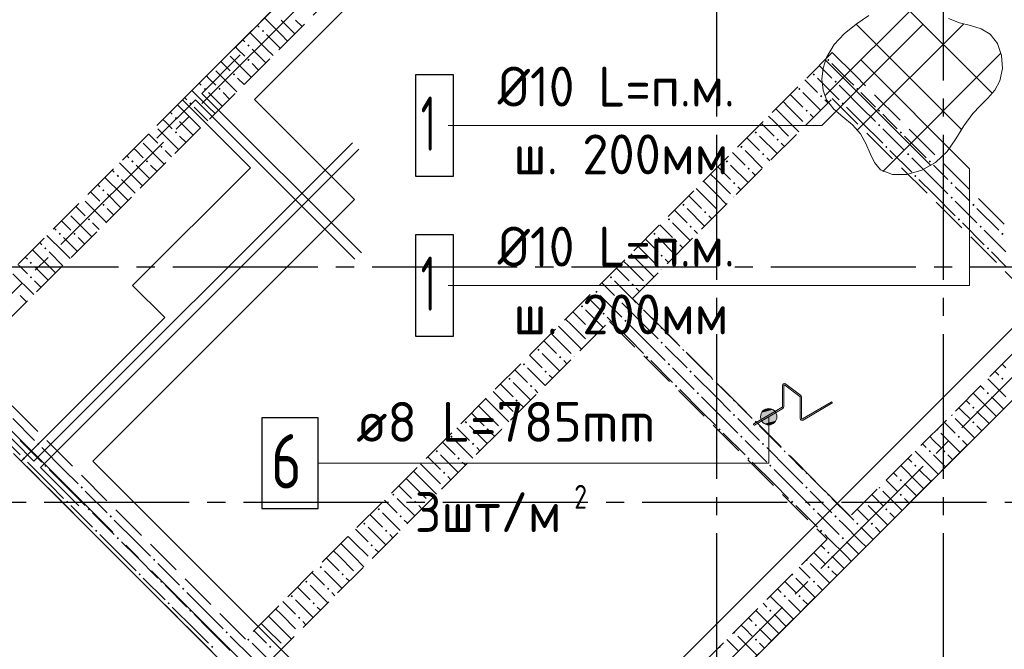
# Model space of a CAD drawing. Header units: millimetres. Extents: x 0 to 40165, y 0 to 42000.
# Tile 4 of 16: x 7205 to 12638, y 13460 to 16935. Entities that reach past the tile are written whole.
import ezdxf

# ---------------------------------------------------------------- set-up
doc = ezdxf.new("R2010")
doc.units = ezdxf.units.MM
doc.linetypes.add('______2', pattern=[270, 200, -70])
doc.linetypes.add('______5', pattern=[1100, 800, -100, 100, -100])
for name, color, linetype, lineweight in [('ЖБ Перекрытие верхний уровень', 7, 'Continuous', 35), ('ЖБ Стена верхний уровень', 7, 'Continuous', 35), ('Обрамление проемов стержнями', 7, 'Continuous', 25), ('Общий01', 7, 'Continuous', 13), ('Оси', 40, '______5', 18), ('Позиционная метка линия выноска', 7, 'Continuous', 13), ('Позиционная метка номер позиции', 7, 'Continuous', 13)]:
    doc.layers.add(name, color=color, linetype=linetype, lineweight=lineweight)
doc.layers.add('Фиксатор', color=7, linetype='Continuous', lineweight=13, true_color=0x494949)
doc.styles.add('ISOCPEUR', font='txt')

msp = doc.modelspace()

# ---------------------------------------------------------------- hatches: boundary and pattern name
at = {"layer": 'ЖБ Стена верхний уровень', "linetype": 'Continuous', "lineweight": 18, "transparency": 33554687}
for points in [[(8541, 16873.1), (8547.5, 16879.6), (8554, 16873.1), (8547.5, 16866.6)], [(8461, 16793.1), (8467.5, 16799.6), (8474, 16793.1), (8467.5, 16786.6)], [(8461, 16713.1), (8467.5, 16719.6), (8474, 16713.1), (8467.5, 16706.6)], [(11661, 16713.1), (11667.5, 16719.6), (11674, 16713.1), (11667.5, 16706.6)], [(8381, 16633.1), (8387.5, 16639.6), (8394, 16633.1), (8387.5, 16626.6)], [(11581, 16633.1), (11587.5, 16639.6), (11594, 16633.1), (11587.5, 16626.6)], [(11701, 16593.1), (11707.5, 16599.6), (11714, 16593.1), (11707.5, 16586.6)], [(8221, 16553.1), (8227.5, 16559.6), (8234, 16553.1), (8227.5, 16546.6)], [(8301, 16553.1), (8307.5, 16559.6), (8314, 16553.1), (8307.5, 16546.6)], [(11501, 16553.1), (11507.5, 16559.6), (11514, 16553.1), (11507.5, 16546.6)], [(11621, 16513.1), (11627.5, 16519.6), (11634, 16513.1), (11627.5, 16506.6)], [(11821, 16553.1), (11827.5, 16559.6), (11834, 16553.1), (11827.5, 16546.6)], [(8141, 16473.1), (8147.5, 16479.6), (8154, 16473.1), (8147.5, 16466.6)], [(11741, 16473.1), (11747.5, 16479.6), (11754, 16473.1), (11747.5, 16466.6)], [(11541, 16433.1), (11547.5, 16439.6), (11554, 16433.1), (11547.5, 16426.6)], [(11941, 16433.1), (11947.5, 16439.6), (11954, 16433.1), (11947.5, 16426.6)], [(8061, 16393.1), (8067.5, 16399.6), (8074, 16393.1), (8067.5, 16386.6)], [(11541, 16353.1), (11547.5, 16359.6), (11548.1, 16359), (11541.6, 16352.5)], [(11941, 16353.1), (11947.5, 16359.6), (11954, 16353.1), (11947.5, 16346.6)], [(8061, 16313.1), (8067.5, 16319.6), (8074, 16313.1), (8067.5, 16306.6)], [(11261, 16313.1), (11267.5, 16319.6), (11274, 16313.1), (11267.5, 16306.6)], [(12061, 16313.1), (12067.5, 16319.6), (12074, 16313.1), (12067.5, 16306.6)], [(11381, 16273.1), (11387.5, 16279.6), (11394, 16273.1), (11387.5, 16266.6)], [(11461, 16273.1), (11467.5, 16279.6), (11468.1, 16279), (11461.6, 16272.5)], [(7981, 16233.1), (7987.5, 16239.6), (7994, 16233.1), (7987.5, 16226.6)], [(11181, 16233.1), (11187.5, 16239.6), (11194, 16233.1), (11187.5, 16226.6)], [(11301, 16193.1), (11307.5, 16199.6), (11314, 16193.1), (11307.5, 16186.6)], [(11981, 16233.1), (11987.5, 16239.6), (11994, 16233.1), (11987.5, 16226.6)], [(12101, 16193.1), (12107.5, 16199.6), (12114, 16193.1), (12107.5, 16186.6)], [(7821, 16153.1), (7827.5, 16159.6), (7834, 16153.1), (7827.5, 16146.6)], [(7901, 16153.1), (7907.5, 16159.6), (7914, 16153.1), (7907.5, 16146.6)], [(11101, 16153.1), (11107.5, 16159.6), (11114, 16153.1), (11107.5, 16146.6)], [(12221, 16153.1), (12227.5, 16159.6), (12234, 16153.1), (12227.5, 16146.6)], [(11221, 16113.1), (11227.5, 16119.6), (11234, 16113.1), (11227.5, 16106.6)], [(7741, 16073.1), (7747.5, 16079.6), (7754, 16073.1), (7747.5, 16066.6)], [(11141, 16033.1), (11147.5, 16039.6), (11154, 16033.1), (11147.5, 16026.6)], [(12141, 16073.1), (12147.5, 16079.6), (12154, 16073.1), (12147.5, 16066.6)], [(12341, 16033.1), (12347.5, 16039.6), (12354, 16033.1), (12347.5, 16026.6)], [(7661, 15993.1), (7667.5, 15999.6), (7674, 15993.1), (7667.5, 15986.6)], [(7661, 15913.1), (7667.5, 15919.6), (7674, 15913.1), (7667.5, 15906.6)], [(10861, 15913.1), (10867.5, 15919.6), (10874, 15913.1), (10867.5, 15906.6)], [(11141, 15953.1), (11147.5, 15959.6), (11148.1, 15959), (11141.6, 15952.5)], [(12341, 15953.1), (12347.5, 15959.6), (12354, 15953.1), (12347.5, 15946.6)], [(12461, 15913.1), (12467.5, 15919.6), (12474, 15913.1), (12467.5, 15906.6)], [(10981, 15873.1), (10987.5, 15879.6), (10994, 15873.1), (10987.5, 15866.6)], [(11061, 15873.1), (11067.5, 15879.6), (11068.1, 15879), (11061.6, 15872.5)], [(7581, 15833.1), (7587.5, 15839.6), (7594, 15833.1), (7587.5, 15826.6)], [(10781, 15833.1), (10787.5, 15839.6), (10794, 15833.1), (10787.5, 15826.6)], [(12381, 15833.1), (12387.5, 15839.6), (12394, 15833.1), (12387.5, 15826.6)], [(7421, 15753.1), (7427.5, 15759.6), (7434, 15753.1), (7427.5, 15746.6)], [(7501, 15753.1), (7507.5, 15759.6), (7514, 15753.1), (7507.5, 15746.6)], [(10701, 15753.1), (10707.5, 15759.6), (10714, 15753.1), (10707.5, 15746.6)], [(10901, 15793.1), (10907.5, 15799.6), (10914, 15793.1), (10907.5, 15786.6)], [(12501, 15793.1), (12507.5, 15799.6), (12514, 15793.1), (12507.5, 15786.6)], [(12621, 15753.1), (12627.5, 15759.6), (12634, 15753.1), (12627.5, 15746.6)], [(10821, 15713.1), (10827.5, 15719.6), (10834, 15713.1), (10827.5, 15706.6)], [(7341, 15673.1), (7347.5, 15679.6), (7354, 15673.1), (7347.5, 15666.6)], [(12541, 15673.1), (12547.5, 15679.6), (12554, 15673.1), (12547.5, 15666.6)], [(7261, 15593.1), (7267.5, 15599.6), (7274, 15593.1), (7267.5, 15586.6)], [(10741, 15633.1), (10747.5, 15639.6), (10754, 15633.1), (10747.5, 15626.6)], [(10741, 15553.1), (10747.5, 15559.6), (10748.1, 15559), (10741.6, 15552.5)], [(7261, 15513.1), (7267.5, 15519.6), (7274, 15513.1), (7267.5, 15506.6)], [(10461, 15513.1), (10467.5, 15519.6), (10474, 15513.1), (10467.5, 15506.6)], [(10381, 15433.1), (10387.5, 15439.6), (10394, 15433.1), (10387.5, 15426.6)], [(10581, 15473.1), (10587.5, 15479.6), (10594, 15473.1), (10587.5, 15466.6)], [(10661, 15473.1), (10667.5, 15479.6), (10668.1, 15479), (10661.6, 15472.5)], [(10501, 15393.1), (10507.5, 15399.6), (10514, 15393.1), (10507.5, 15386.6)], [(10301, 15353.1), (10307.5, 15359.6), (10314, 15353.1), (10307.5, 15346.6)], [(10621, 15353.1), (10625.6, 15357.7), (10632.1, 15351.2), (10627.5, 15346.6)], [(10421, 15313.1), (10427.5, 15319.6), (10434, 15313.1), (10427.5, 15306.6)], [(10541, 15273.1), (10547.5, 15279.6), (10554, 15273.1), (10547.5, 15266.6)], [(10341, 15233.1), (10347.5, 15239.6), (10354, 15233.1), (10347.5, 15226.6)], [(10741, 15233.1), (10745.6, 15237.7), (10752.1, 15231.2), (10747.5, 15226.6)], [(10341, 15153.1), (10347.5, 15159.6), (10348.1, 15159), (10341.6, 15152.5)], [(10741, 15153.1), (10747.5, 15159.6), (10754, 15153.1), (10747.5, 15146.6)], [(10061, 15113.1), (10067.5, 15119.6), (10074, 15113.1), (10067.5, 15106.6)], [(10861, 15113.1), (10865.6, 15117.7), (10872.1, 15111.2), (10867.5, 15106.6)], [(10181, 15073.1), (10187.5, 15079.6), (10194, 15073.1), (10187.5, 15066.6)], [(10261, 15073.1), (10267.5, 15079.6), (10268.1, 15079), (10261.6, 15072.5)], [(10661, 15073.1), (10667.5, 15079.6), (10674, 15073.1), (10667.5, 15066.6)], [(9981, 15033.1), (9987.5, 15039.6), (9994, 15033.1), (9987.5, 15026.6)], [(10101, 14993.1), (10107.5, 14999.6), (10114, 14993.1), (10107.5, 14986.6)], [(10781, 15033.1), (10787.5, 15039.6), (10794, 15033.1), (10787.5, 15026.6)], [(10901, 14993.1), (10907.5, 14999.6), (10914, 14993.1), (10907.5, 14986.6)], [(9901, 14953.1), (9907.5, 14959.6), (9914, 14953.1), (9907.5, 14946.6)], [(11021, 14953.1), (11025.6, 14957.7), (11032.1, 14951.2), (11027.5, 14946.6)], [(12621, 14953.1), (12627.5, 14959.6), (12634, 14953.1), (12627.5, 14946.6)], [(10021, 14913.1), (10027.5, 14919.6), (10034, 14913.1), (10027.5, 14906.6)], [(10821, 14913.1), (10827.5, 14919.6), (10834, 14913.1), (10827.5, 14906.6)], [(9941, 14833.1), (9947.5, 14839.6), (9954, 14833.1), (9947.5, 14826.6)], [(10941, 14873.1), (10947.5, 14879.6), (10954, 14873.1), (10947.5, 14866.6)], [(11141, 14833.1), (11145.6, 14837.7), (11152.1, 14831.2), (11147.5, 14826.6)], [(12541, 14873.1), (12547.5, 14879.6), (12554, 14873.1), (12547.5, 14866.6)], [(12461, 14793.1), (12467.5, 14799.6), (12474, 14793.1), (12467.5, 14786.6)], [(9941, 14753.1), (9947.5, 14759.6), (9948.1, 14759), (9941.6, 14752.5)], [(11141, 14753.1), (11147.5, 14759.6), (11154, 14753.1), (11147.5, 14746.6)], [(12350.2, 14756.9), (12354, 14753.1), (12347.5, 14746.6), (12343.7, 14750.4)], [(9661, 14713.1), (9667.5, 14719.6), (9674, 14713.1), (9667.5, 14706.6)], [(9781, 14673.1), (9787.5, 14679.6), (9794, 14673.1), (9787.5, 14666.6)], [(9861, 14673.1), (9867.5, 14679.6), (9868.1, 14679), (9861.6, 14672.5)], [(11061, 14673.1), (11067.5, 14679.6), (11074, 14673.1), (11067.5, 14666.6)], [(11261, 14713.1), (11265.6, 14717.7), (11272, 14711.2), (11267.5, 14706.6)], [(12270.2, 14676.9), (12274, 14673.1), (12267.5, 14666.6), (12263.7, 14670.4)], [(12461, 14713.1), (12467.5, 14719.6), (12474, 14713.1), (12467.5, 14706.6)], [(9581, 14633.1), (9587.5, 14639.6), (9594, 14633.1), (9587.5, 14626.6)], [(11181, 14633.1), (11187.5, 14639.6), (11194, 14633.1), (11187.5, 14626.6)], [(12381, 14633.1), (12387.5, 14639.6), (12394, 14633.1), (12387.5, 14626.6)], [(7301, 14593.1), (7307.5, 14599.6), (7314, 14593.1), (7307.5, 14586.6)], [(9701, 14593.1), (9707.5, 14599.6), (9714, 14593.1), (9707.5, 14586.6)], [(11301, 14593.1), (11307.5, 14599.6), (11314, 14593.1), (11307.5, 14586.6)], [(7221, 14513.1), (7227.5, 14519.6), (7234, 14513.1), (7227.5, 14506.6)], [(9501, 14553.1), (9507.5, 14559.6), (9514, 14553.1), (9507.5, 14546.6)], [(9621, 14513.1), (9627.5, 14519.6), (9634, 14513.1), (9627.5, 14506.6)], [(11221, 14513.1), (11227.5, 14519.6), (11234, 14513.1), (11227.5, 14506.6)], [(11421, 14553.1), (11425.6, 14557.7), (11432.1, 14551.2), (11427.5, 14546.6)], [(12221, 14553.1), (12227.5, 14559.6), (12234, 14553.1), (12227.5, 14546.6)], [(12301, 14553.1), (12307.5, 14559.6), (12314, 14553.1), (12307.5, 14546.6)], [(7341, 14473.1), (7347.5, 14479.6), (7354, 14473.1), (7347.5, 14466.6)], [(11341, 14473.1), (11347.5, 14479.6), (11354, 14473.1), (11347.5, 14466.6)], [(12141, 14473.1), (12147.5, 14479.6), (12154, 14473.1), (12147.5, 14466.6)], [(9541, 14433.1), (9547.5, 14439.6), (9554, 14433.1), (9547.5, 14426.6)], [(11541, 14433.1), (11545.6, 14437.7), (11552.1, 14431.2), (11547.5, 14426.6)], [(12061, 14393.1), (12067.5, 14399.6), (12074, 14393.1), (12067.5, 14386.6)], [(7541, 14353.1), (7547.5, 14359.6), (7554, 14353.1), (7547.5, 14346.6)], [(9541, 14353.1), (9547.5, 14359.6), (9548.1, 14359), (9541.6, 14352.5)], [(11541, 14353.1), (11547.5, 14359.6), (11554, 14353.1), (11547.5, 14346.6)], [(11950.2, 14356.9), (11954, 14353.1), (11947.5, 14346.6), (11943.7, 14350.4)], [(9261, 14313.1), (9267.5, 14319.6), (9274, 14313.1), (9267.5, 14306.6)], [(11661, 14313.1), (11665.6, 14317.7), (11672, 14311.2), (11667.5, 14306.6)], [(12061, 14313.1), (12067.5, 14319.6), (12074, 14313.1), (12067.5, 14306.6)], [(7461, 14273.1), (7467.5, 14279.6), (7474, 14273.1), (7467.5, 14266.6)], [(7581, 14233.1), (7587.5, 14239.6), (7594, 14233.1), (7587.5, 14226.6)], [(9181, 14233.1), (9187.5, 14239.6), (9194, 14233.1), (9187.5, 14226.6)], [(9381, 14273.1), (9387.5, 14279.6), (9394, 14273.1), (9387.5, 14266.6)], [(9461, 14273.1), (9467.5, 14279.6), (9468.1, 14279), (9461.6, 14272.5)], [(11461, 14273.1), (11467.5, 14279.6), (11474, 14273.1), (11467.5, 14266.6)], [(11581, 14233.1), (11587.5, 14239.6), (11594, 14233.1), (11587.5, 14226.6)], [(11870.2, 14276.9), (11874, 14273.1), (11867.5, 14266.6), (11863.7, 14270.4)], [(11981, 14233.1), (11987.5, 14239.6), (11994, 14233.1), (11987.5, 14226.6)], [(7701, 14193.1), (7707.5, 14199.6), (7714, 14193.1), (7707.5, 14186.6)], [(9301, 14193.1), (9307.5, 14199.6), (9314, 14193.1), (9307.5, 14186.6)], [(11701, 14193.1), (11707.5, 14199.6), (11714, 14193.1), (11707.5, 14186.6)], [(9101, 14153.1), (9107.5, 14159.6), (9114, 14153.1), (9107.5, 14146.6)], [(11821, 14153.1), (11827.5, 14159.6), (11834, 14153.1), (11827.5, 14146.6)], [(11901, 14153.1), (11907.5, 14159.6), (11914, 14153.1), (11907.5, 14146.6)], [(7621, 14113.1), (7627.5, 14119.6), (7634, 14113.1), (7627.5, 14106.6)], [(7741, 14073.1), (7747.5, 14079.6), (7754, 14073.1), (7747.5, 14066.6)], [(9221, 14113.1), (9227.5, 14119.6), (9234, 14113.1), (9227.5, 14106.6)], [(11621, 14113.1), (11627.5, 14119.6), (11634, 14113.1), (11627.5, 14106.6)], [(11741, 14073.1), (11747.5, 14079.6), (11754, 14073.1), (11747.5, 14066.6)], [(9141, 14033.1), (9147.5, 14039.6), (9154, 14033.1), (9147.5, 14026.6)], [(11661, 13993.1), (11667.5, 13999.6), (11674, 13993.1), (11667.5, 13986.6)], [(7941, 13953.1), (7947.5, 13959.6), (7954, 13953.1), (7947.5, 13946.6)], [(8861, 13913.1), (8867.5, 13919.6), (8874, 13913.1), (8867.5, 13906.6)], [(9141, 13953.1), (9147.5, 13959.6), (9148.1, 13959), (9141.6, 13952.5)], [(11550.2, 13956.9), (11554, 13953.1), (11547.5, 13946.6), (11543.7, 13950.4)], [(11661, 13913.1), (11667.5, 13919.6), (11674, 13913.1), (11667.5, 13906.6)], [(7861, 13873.1), (7867.5, 13879.6), (7874, 13873.1), (7867.5, 13866.6)], [(8981, 13873.1), (8987.5, 13879.6), (8994, 13873.1), (8987.5, 13866.6)], [(9061, 13873.1), (9067.5, 13879.6), (9068.1, 13879), (9061.6, 13872.5)], [(11470.2, 13876.9), (11474, 13873.1), (11467.5, 13866.6), (11463.7, 13870.4)], [(7981, 13833.1), (7987.5, 13839.6), (7994, 13833.1), (7987.5, 13826.6)], [(8781, 13833.1), (8787.5, 13839.6), (8794, 13833.1), (8787.5, 13826.6)], [(11581, 13833.1), (11587.5, 13839.6), (11594, 13833.1), (11587.5, 13826.6)], [(8101, 13793.1), (8107.5, 13799.6), (8114, 13793.1), (8107.5, 13786.6)], [(8701, 13753.1), (8707.5, 13759.6), (8714, 13753.1), (8707.5, 13746.6)], [(8901, 13793.1), (8907.5, 13799.6), (8914, 13793.1), (8907.5, 13786.6)], [(11421, 13753.1), (11427.5, 13759.6), (11434, 13753.1), (11427.5, 13746.6)], [(11501, 13753.1), (11507.5, 13759.6), (11514, 13753.1), (11507.5, 13746.6)], [(8021, 13713.1), (8027.5, 13719.6), (8034, 13713.1), (8027.5, 13706.6)], [(8821, 13713.1), (8827.5, 13719.6), (8834, 13713.1), (8827.5, 13706.6)], [(8141, 13673.1), (8147.5, 13679.6), (8154, 13673.1), (8147.5, 13666.6)], [(8741, 13633.1), (8747.5, 13639.6), (8754, 13633.1), (8747.5, 13626.6)], [(11341, 13673.1), (11347.5, 13679.6), (11354, 13673.1), (11347.5, 13666.6)], [(11261, 13593.1), (11267.5, 13599.6), (11274, 13593.1), (11267.5, 13586.6)], [(8341, 13553.1), (8347.5, 13559.6), (8354, 13553.1), (8347.5, 13546.6)], [(8741, 13553.1), (8747.5, 13559.6), (8748.1, 13559), (8741.6, 13552.5)], [(11150.2, 13556.9), (11154, 13553.1), (11147.5, 13546.6), (11143.7, 13550.4)], [(8261, 13473.1), (8267.5, 13479.6), (8274, 13473.1), (8267.5, 13466.6)], [(8461, 13513.1), (8467.5, 13519.6), (8474, 13513.1), (8467.5, 13506.6)], [(8581, 13473.1), (8587.5, 13479.6), (8594, 13473.1), (8587.5, 13466.6)], [(8661, 13473.1), (8667.5, 13479.6), (8668.1, 13479), (8661.6, 13472.5)], [(11070.2, 13476.9), (11074, 13473.1), (11067.5, 13466.6), (11063.7, 13470.4)], [(11261, 13513.1), (11267.5, 13519.6), (11274, 13513.1), (11267.5, 13506.6)]]:
    msp.add_hatch(color=7, dxfattribs=at).paths.add_polyline_path(points, flags=16)
at = {"layer": 'Позиционная метка номер позиции', "linetype": 'Continuous', "lineweight": 13, "transparency": 33554687}
for points in [[(11360.8, 14782.5), (11315.8, 14782.5), (11299.6, 14766.3)], [(11360.8, 14782.5), (11299.6, 14766.3), (11377, 14766.3)], [(11315.8, 14782.5), (11360.8, 14782.5), (11338.3, 14788.8)], [(11377, 14766.3), (11299.6, 14766.3), (11293.3, 14743.8)], [(11377, 14766.3), (11293.3, 14743.8), (11383.3, 14743.8)], [(11383.3, 14743.8), (11293.3, 14743.8), (11299.6, 14721.3)], [(11383.3, 14743.8), (11299.6, 14721.3), (11377, 14721.3)], [(11377, 14721.3), (11299.6, 14721.3), (11315.8, 14705.1)], [(11377, 14721.3), (11315.8, 14705.1), (11360.8, 14705.1)], [(11360.8, 14705.1), (11315.8, 14705.1), (11338.3, 14698.8)]]:
    msp.add_hatch(color=7, dxfattribs=at).paths.add_polyline_path(points)

# ---------------------------------------------------------------- linework, layer by layer
at = {"layer": 'ЖБ Перекрытие верхний уровень', "color": 7, "linetype": 'Continuous', "lineweight": 18, "transparency": 33554687}
for p, q in [((12841.9, 21230.7), (8104.3, 16493.1)), ((8104.3, 16493.1), (8231.5, 16365.8)), ((8231.5, 16365.8), (8479, 16118.3)), ((9780.1, 11932.2), (14005.1, 16157.2)), ((8479, 16118.3), (7828.5, 15467.8)), ((7828.5, 15467.8), (8005.3, 15291)), ((8005.3, 15291), (7368.9, 14654.6)), ((7368.9, 14654.6), (7213.3, 14499)), ((7213.3, 14499), (9780.1, 11932.2))]:
    msp.add_line(p, q, dxfattribs=at)
at = {"layer": 'ЖБ Стена верхний уровень', "color": 251, "linetype": '______2', "lineweight": 13, "true_color": 0x656565, "transparency": 33554687}
for p, q in [((12877.2, 21266), (6661.8, 15050.6)), ((6916.3, 15050.6), (13004.5, 21138.8)), ((11689.3, 16754.7), (8450.7, 13516.1)), ((11816.6, 16627.4), (11689.3, 16754.7)), ((13018.6, 15425.3), (11816.6, 16627.4)), ((10586.2, 15397.1), (11689.3, 16500.1)), ((11689.3, 16500.1), (12891.4, 15298.1)), ((11788.3, 14195), (10586.2, 15397.1)), ((8578, 13388.9), (10458.9, 15269.8)), ((10458.9, 15269.8), (11661, 14067.7)), ((12891.4, 15298.1), (11788.3, 14195)), ((11144.8, 13296.9), (13018.6, 15170.8)), ((8450.7, 13516.1), (6916.3, 15050.6)), ((6789, 14923.3), (8323.5, 13388.9)), ((11661, 14067.7), (9780.1, 12186.8))]:
    msp.add_line(p, q, dxfattribs=at)
at = {"layer": 'ЖБ Стена верхний уровень', "color": 9, "linetype": 'Continuous', "lineweight": 18, "true_color": 0xc7c7c7, "transparency": 33554687}
for p, q in [((8515.9, 16904.7), (8527.5, 16893.1)), ((8647.5, 16853.1), (8555.9, 16944.7)), ((8647.5, 16933.1), (8723.2, 16857.4)), ((8727.5, 16933.1), (8763.2, 16897.4)), ((8567.5, 16773.1), (8475.9, 16864.7)), ((8567.5, 16853.1), (8643.2, 16777.4)), ((8647.5, 16853.1), (8683.2, 16817.4)), ((8435.9, 16824.7), (8447.5, 16813.1)), ((8407.5, 16773.1), (8395.9, 16784.7)), ((8447.5, 16733.1), (8407.5, 16773.1)), ((8487.5, 16773.1), (8563.2, 16697.4)), ((8567.5, 16773.1), (8603.2, 16737.4)), ((8315.9, 16704.7), (8367.5, 16653.1)), ((8367.5, 16733.1), (8483.2, 16617.4)), ((8487.5, 16693.1), (8523.2, 16657.4)), ((11617.6, 16683), (11687.5, 16613.1)), ((11687.5, 16693.1), (11784.9, 16595.7)), ((8287.5, 16653.1), (8403.2, 16537.4)), ((8195.9, 16584.7), (8207.5, 16573.1)), ((8247.5, 16613.1), (8235.9, 16624.7)), ((8287.5, 16573.1), (8247.5, 16613.1)), ((8407.5, 16613.1), (8443.2, 16577.4)), ((11537.6, 16603), (11607.5, 16533.1)), ((11607.5, 16613.1), (11704.9, 16515.7)), ((11744.9, 16555.7), (11727.5, 16573.1)), ((11784.9, 16595.7), (11807.5, 16573.1)), ((8247.5, 16453.1), (8155.9, 16544.7)), ((8247.5, 16533.1), (8323.2, 16457.4)), ((8327.5, 16533.1), (8363.2, 16497.4)), ((11457.6, 16523), (11527.5, 16453.1)), ((11527.5, 16533.1), (11624.9, 16435.7)), ((11847.5, 16453.1), (11744.9, 16555.7)), ((11847.5, 16533.1), (11927.5, 16453.1)), ((8167.5, 16373.1), (8075.9, 16464.7)), ((8115.9, 16504.7), (8127.5, 16493.1)), ((11447.5, 16453.1), (11417.6, 16483)), ((11664.9, 16475.7), (11647.5, 16493.1)), ((11704.9, 16515.7), (11727.5, 16493.1)), ((8035.9, 16424.7), (8047.5, 16413.1)), ((8167.5, 16453.1), (8243.2, 16377.4)), ((8247.5, 16453.1), (8283.2, 16417.4)), ((11377.6, 16443), (11447.5, 16373.1)), ((11447.5, 16453.1), (11527.5, 16373.1)), ((11584.9, 16395.7), (11567.5, 16413.1)), ((11767.5, 16453.1), (11847.5, 16373.1)), ((11847.5, 16453.1), (11927.5, 16373.1)), ((12007.5, 16373.1), (11967.5, 16413.1)), ((8007.5, 16373.1), (7995.9, 16384.7)), ((8047.5, 16333.1), (8007.5, 16373.1)), ((8087.5, 16373.1), (8163.2, 16297.4)), ((8167.5, 16373.1), (8203.2, 16337.4)), ((11297.6, 16363), (11367.5, 16293.1)), ((11367.5, 16373.1), (11337.6, 16403)), ((11367.5, 16373.1), (11447.5, 16293.1)), ((11447.5, 16373.1), (11504.9, 16315.7)), ((11847.5, 16373.1), (11967.5, 16253.1)), ((12047.5, 16333.1), (12007.5, 16373.1)), ((7915.9, 16304.7), (7967.5, 16253.1)), ((7967.5, 16333.1), (8083.2, 16217.4)), ((11967.5, 16333.1), (12087.5, 16213.1)), ((7887.5, 16253.1), (8003.2, 16137.4)), ((8087.5, 16293.1), (8123.2, 16257.4)), ((11217.6, 16283), (11287.5, 16213.1)), ((11287.5, 16293.1), (11384.9, 16195.7)), ((11424.9, 16235.7), (11407.5, 16253.1)), ((12087.5, 16293.1), (12207.5, 16173.1)), ((7847.5, 16213.1), (7835.9, 16224.7)), ((7887.5, 16173.1), (7847.5, 16213.1)), ((8007.5, 16213.1), (8043.2, 16177.4)), ((11137.6, 16203), (11207.5, 16133.1)), ((11207.5, 16213.1), (11304.9, 16115.7)), ((12007.5, 16213.1), (12127.5, 16093.1)), ((7847.5, 16053.1), (7755.9, 16144.7)), ((7795.9, 16184.7), (7807.5, 16173.1)), ((11344.9, 16155.7), (11327.5, 16173.1)), ((12247.5, 16053.1), (12127.5, 16173.1)), ((7715.9, 16104.7), (7727.5, 16093.1)), ((7847.5, 16133.1), (7923.2, 16057.4)), ((7927.5, 16133.1), (7963.2, 16097.4)), ((11047.5, 16053.1), (11017.6, 16083)), ((11057.6, 16123), (11127.5, 16053.1)), ((11127.5, 16133.1), (11224.9, 16035.7)), ((11264.9, 16075.7), (11247.5, 16093.1)), ((12247.5, 16133.1), (12327.5, 16053.1)), ((7767.5, 15973.1), (7675.9, 16064.7)), ((7767.5, 16053.1), (7843.2, 15977.4)), ((7847.5, 16053.1), (7883.2, 16017.4)), ((10977.6, 16043), (11047.5, 15973.1)), ((11047.5, 16053.1), (11127.5, 15973.1)), ((12167.5, 16053.1), (12247.5, 15973.1)), ((12247.5, 16053.1), (12327.5, 15973.1)), ((7607.5, 15973.1), (7595.9, 15984.7)), ((7647.5, 15933.1), (7607.5, 15973.1)), ((7635.9, 16024.7), (7647.5, 16013.1)), ((7687.5, 15973.1), (7763.2, 15897.4)), ((7767.5, 15973.1), (7803.2, 15937.4)), ((10967.5, 15973.1), (10937.6, 16003)), ((10967.5, 15973.1), (11047.5, 15893.1)), ((11047.5, 15973.1), (11104.9, 15915.7)), ((11184.9, 15995.7), (11167.5, 16013.1)), ((12247.5, 15973.1), (12367.5, 15853.1)), ((12407.5, 15973.1), (12367.5, 16013.1)), ((12447.5, 15933.1), (12407.5, 15973.1)), ((7567.5, 15933.1), (7683.2, 15817.4)), ((10897.6, 15963), (10967.5, 15893.1)), ((12367.5, 15933.1), (12487.5, 15813.1)), ((7515.9, 15904.7), (7567.5, 15853.1)), ((7687.5, 15893.1), (7723.2, 15857.4)), ((10817.6, 15883), (10887.5, 15813.1)), ((10887.5, 15893.1), (10984.9, 15795.7)), ((12487.5, 15893.1), (12607.5, 15773.1)), ((7447.5, 15813.1), (7435.9, 15824.7)), ((7487.5, 15773.1), (7447.5, 15813.1)), ((7487.5, 15853.1), (7603.2, 15737.4)), ((7607.5, 15813.1), (7643.2, 15777.4)), ((10807.5, 15813.1), (10904.9, 15715.7)), ((11024.9, 15835.7), (11007.5, 15853.1)), ((12407.5, 15813.1), (12527.5, 15693.1)), ((7395.9, 15784.7), (7407.5, 15773.1)), ((10737.6, 15803), (10807.5, 15733.1)), ((10944.9, 15755.7), (10927.5, 15773.1)), ((12647.5, 15653.1), (12527.5, 15773.1)), ((7315.9, 15704.7), (7327.5, 15693.1)), ((7447.5, 15653.1), (7355.9, 15744.7)), ((7447.5, 15733.1), (7523.2, 15657.4)), ((7527.5, 15733.1), (7563.2, 15697.4)), ((10657.6, 15723), (10727.5, 15653.1)), ((10727.5, 15733.1), (10824.9, 15635.7)), ((7367.5, 15573.1), (7275.9, 15664.7)), ((7367.5, 15653.1), (7443.2, 15577.4)), ((7447.5, 15653.1), (7483.2, 15617.4)), ((10647.5, 15653.1), (10617.6, 15683)), ((10647.5, 15653.1), (10727.5, 15573.1)), ((10864.9, 15675.7), (10847.5, 15693.1)), ((12567.5, 15653.1), (12647.5, 15573.1)), ((7235.9, 15624.7), (7247.5, 15613.1)), ((10567.5, 15573.1), (10537.6, 15603)), ((10577.6, 15643), (10647.5, 15573.1)), ((10784.9, 15595.7), (10767.5, 15613.1)), ((7207.5, 15573.1), (7195.9, 15584.7)), ((7247.5, 15533.1), (7207.5, 15573.1)), ((7287.5, 15573.1), (7363.2, 15497.4)), ((7367.5, 15573.1), (7403.2, 15537.4)), ((10497.6, 15563), (10567.5, 15493.1)), ((10567.5, 15573.1), (10647.5, 15493.1)), ((10647.5, 15573.1), (10704.9, 15515.7)), ((7167.5, 15533.1), (7283.2, 15417.4)), ((7287.5, 15493.1), (7323.2, 15457.4)), ((10487.5, 15493.1), (10584.9, 15395.7)), ((10417.6, 15483), (10487.5, 15413.1)), ((10624.9, 15435.7), (10607.5, 15453.1)), ((7207.5, 15413.1), (7243.2, 15377.4)), ((10337.6, 15403), (10407.5, 15333.1)), ((10407.5, 15413.1), (10504.9, 15315.7)), ((10584.9, 15395.7), (10607.5, 15373.1)), ((10257.6, 15323), (10327.5, 15253.1)), ((10327.5, 15333.1), (10424.9, 15235.7)), ((10544.9, 15355.7), (10527.5, 15373.1)), ((10647.5, 15253.1), (10544.9, 15355.7)), ((10647.5, 15333.1), (10727.5, 15253.1)), ((10247.5, 15253.1), (10217.6, 15283)), ((10464.9, 15275.7), (10447.5, 15293.1)), ((10567.5, 15173.1), (10464.9, 15275.7)), ((10504.9, 15315.7), (10527.5, 15293.1)), ((10177.6, 15243), (10247.5, 15173.1)), ((10247.5, 15253.1), (10327.5, 15173.1)), ((10384.9, 15195.7), (10367.5, 15213.1)), ((10567.5, 15253.1), (10647.5, 15173.1)), ((10647.5, 15253.1), (10727.5, 15173.1)), ((10807.5, 15173.1), (10767.5, 15213.1)), ((10097.6, 15163), (10167.5, 15093.1)), ((10167.5, 15173.1), (10137.6, 15203)), ((10167.5, 15173.1), (10247.5, 15093.1)), ((10247.5, 15173.1), (10304.9, 15115.7)), ((10567.5, 15173.1), (10647.5, 15093.1)), ((10647.5, 15173.1), (10767.5, 15053.1)), ((10847.5, 15133.1), (10807.5, 15173.1)), ((10767.5, 15133.1), (10887.5, 15013.1)), ((10017.6, 15083), (10087.5, 15013.1)), ((10087.5, 15093.1), (10184.9, 14995.7)), ((10224.9, 15035.7), (10207.5, 15053.1)), ((10687.5, 15053.1), (10807.5, 14933.1)), ((10887.5, 15093.1), (11007.5, 14973.1)), ((9937.6, 15003), (10007.5, 14933.1)), ((10007.5, 15013.1), (10104.9, 14915.7)), ((10807.5, 15013.1), (10927.5, 14893.1)), ((12647.5, 15013.1), (12627, 15033.6)), ((10144.9, 14955.7), (10127.5, 14973.1)), ((11047.5, 14853.1), (10927.5, 14973.1)), ((12647.5, 14853.1), (12547, 14953.6)), ((12587, 14993.6), (12607.5, 14973.1)), ((9857.6, 14923), (9927.5, 14853.1)), ((9927.5, 14933.1), (10024.9, 14835.7)), ((10064.9, 14875.7), (10047.5, 14893.1)), ((10967.5, 14773.1), (10847.5, 14893.1)), ((11047.5, 14933.1), (11127.5, 14853.1)), ((12507, 14913.6), (12527.5, 14893.1)), ((9777.6, 14843), (9847.5, 14773.1)), ((9847.5, 14853.1), (9817.6, 14883)), ((9847.5, 14853.1), (9927.5, 14773.1)), ((10967.5, 14853.1), (11047.5, 14773.1)), ((11047.5, 14853.1), (11127.5, 14773.1)), ((12427, 14833.6), (12447.5, 14813.1)), ((12567.5, 14773.1), (12467, 14873.6)), ((12567.5, 14853.1), (12634.2, 14786.4)), ((9767.5, 14773.1), (9737.6, 14803)), ((9984.9, 14795.7), (9967.5, 14813.1)), ((11207.5, 14773.1), (11167.5, 14813.1)), ((12407.5, 14773.1), (12387, 14793.6)), ((7167.5, 14733.1), (7287.5, 14613.1)), ((9697.6, 14763), (9767.5, 14693.1)), ((9767.5, 14773.1), (9847.5, 14693.1)), ((9847.5, 14773.1), (9904.9, 14715.7)), ((10967.5, 14773.1), (11047.5, 14693.1)), ((11047.5, 14773.1), (11167.5, 14653.1)), ((11167.5, 14733.1), (11287.5, 14613.1)), ((11247.5, 14733.1), (11207.5, 14773.1)), ((12367.5, 14733.1), (12474.2, 14626.4)), ((12447.5, 14733.1), (12407.5, 14773.1)), ((12487.5, 14773.1), (12554.2, 14706.4)), ((12567.5, 14773.1), (12594.2, 14746.4)), ((9617.6, 14683), (9687.5, 14613.1)), ((9687.5, 14693.1), (9784.9, 14595.7)), ((11287.5, 14693.1), (11407.5, 14573.1)), ((12307, 14713.6), (12367.5, 14653.1)), ((12487.5, 14693.1), (12514.2, 14666.4)), ((7087.5, 14653.1), (7207.5, 14533.1)), ((9824.9, 14635.7), (9807.5, 14653.1)), ((11087.5, 14653.1), (11207.5, 14533.1)), ((12247.5, 14613.1), (12227, 14633.6)), ((12287.5, 14653.1), (12394.2, 14546.4)), ((7207.5, 14613.1), (7327.5, 14493.1)), ((7447.5, 14453.1), (7327.5, 14573.1)), ((9537.6, 14603), (9607.5, 14533.1)), ((9607.5, 14613.1), (9704.9, 14515.7)), ((9744.9, 14555.7), (9727.5, 14573.1)), ((11207.5, 14613.1), (11327.5, 14493.1)), ((11447.5, 14453.1), (11327.5, 14573.1)), ((12187, 14593.6), (12207.5, 14573.1)), ((12287.5, 14573.1), (12247.5, 14613.1)), ((12407.5, 14613.1), (12434.2, 14586.4)), ((9457.6, 14523), (9527.5, 14453.1)), ((9527.5, 14533.1), (9624.9, 14435.7)), ((11447.5, 14533.1), (11527.5, 14453.1)), ((12107, 14513.6), (12127.5, 14493.1)), ((12247.5, 14453.1), (12147, 14553.6)), ((12247.5, 14533.1), (12314.2, 14466.4)), ((12327.5, 14533.1), (12354.2, 14506.4)), ((7367.5, 14373.1), (7247.5, 14493.1)), ((7367.5, 14453.1), (7447.5, 14373.1)), ((7447.5, 14453.1), (7527.5, 14373.1)), ((9447.5, 14453.1), (9417.6, 14483)), ((9447.5, 14453.1), (9527.5, 14373.1)), ((9664.9, 14475.7), (9647.5, 14493.1)), ((11367.5, 14373.1), (11247.5, 14493.1)), ((11367.5, 14453.1), (11447.5, 14373.1)), ((11447.5, 14453.1), (11527.5, 14373.1)), ((12167.5, 14373.1), (12067, 14473.6)), ((12167.5, 14453.1), (12234.2, 14386.4)), ((12247.5, 14453.1), (12274.2, 14426.4)), ((9367.5, 14373.1), (9337.6, 14403)), ((9377.6, 14443), (9447.5, 14373.1)), ((9584.9, 14395.7), (9567.5, 14413.1)), ((11607.5, 14373.1), (11567.5, 14413.1)), ((12027, 14433.6), (12047.5, 14413.1)), ((7367.5, 14373.1), (7447.5, 14293.1)), ((7447.5, 14373.1), (7567.5, 14253.1)), ((9297.6, 14363), (9367.5, 14293.1)), ((9367.5, 14373.1), (9447.5, 14293.1)), ((9447.5, 14373.1), (9504.9, 14315.7)), ((11367.5, 14373.1), (11447.5, 14293.1)), ((11447.5, 14373.1), (11567.5, 14253.1)), ((11647.5, 14333.1), (11607.5, 14373.1)), ((12007.5, 14373.1), (11987, 14393.6)), ((12047.5, 14333.1), (12007.5, 14373.1)), ((12087.5, 14373.1), (12154.2, 14306.4)), ((12167.5, 14373.1), (12194.2, 14346.4)), ((7567.5, 14333.1), (7687.5, 14213.1)), ((9287.5, 14293.1), (9384.9, 14195.7)), ((11567.5, 14333.1), (11687.5, 14213.1)), ((11687.5, 14293.1), (11787, 14193.6)), ((11907, 14313.6), (11967.5, 14253.1)), ((11967.5, 14333.1), (12074.2, 14226.4)), ((12087.5, 14293.1), (12114.2, 14266.4)), ((7487.5, 14253.1), (7607.5, 14133.1)), ((9217.6, 14283), (9287.5, 14213.1)), ((9424.9, 14235.7), (9407.5, 14253.1)), ((11487.5, 14253.1), (11607.5, 14133.1)), ((11887.5, 14253.1), (11994.2, 14146.4)), ((7607.5, 14213.1), (7727.5, 14093.1)), ((9137.6, 14203), (9207.5, 14133.1)), ((9207.5, 14213.1), (9304.9, 14115.7)), ((11607.5, 14213.1), (11707, 14113.6)), ((11787, 14193.6), (11807.5, 14173.1)), ((11847.5, 14213.1), (11827, 14233.6)), ((11887.5, 14173.1), (11847.5, 14213.1)), ((12007.5, 14213.1), (12034.2, 14186.4)), ((7847.5, 14053.1), (7727.5, 14173.1)), ((9127.5, 14133.1), (9224.9, 14035.7)), ((9344.9, 14155.7), (9327.5, 14173.1)), ((11747, 14153.6), (11727.5, 14173.1)), ((11847.5, 14053.1), (11747, 14153.6)), ((11847.5, 14133.1), (11914.2, 14066.4)), ((11927.5, 14133.1), (11954.2, 14106.4)), ((7767.5, 13973.1), (7647.5, 14093.1)), ((9047.5, 14053.1), (9017.6, 14083)), ((9057.6, 14123), (9127.5, 14053.1)), ((9264.9, 14075.7), (9247.5, 14093.1)), ((11667, 14073.6), (11647.5, 14093.1)), ((11767.5, 13973.1), (11667, 14073.6)), ((11707, 14113.6), (11727.5, 14093.1)), ((7767.5, 14053.1), (7847.5, 13973.1)), ((7847.5, 14053.1), (7927.5, 13973.1)), ((8977.6, 14043), (9047.5, 13973.1)), ((9047.5, 14053.1), (9127.5, 13973.1)), ((11627, 14033.6), (11647.5, 14013.1)), ((11767.5, 14053.1), (11834.2, 13986.4)), ((11847.5, 14053.1), (11874.2, 14026.4)), ((7767.5, 13973.1), (7847.5, 13893.1)), ((7847.5, 13973.1), (7967.5, 13853.1)), ((8897.6, 13963), (8967.5, 13893.1)), ((8967.5, 13973.1), (8937.6, 14003)), ((8967.5, 13973.1), (9047.5, 13893.1)), ((9047.5, 13973.1), (9104.9, 13915.7)), ((9184.9, 13995.7), (9167.5, 14013.1)), ((11607.5, 13973.1), (11587, 13993.6)), ((11647.5, 13933.1), (11607.5, 13973.1)), ((11687.5, 13973.1), (11754.2, 13906.4)), ((11767.5, 13973.1), (11794.2, 13946.4)), ((7967.5, 13933.1), (8087.5, 13813.1)), ((11507, 13913.6), (11567.5, 13853.1)), ((11567.5, 13933.1), (11674.2, 13826.4)), ((8817.6, 13883), (8887.5, 13813.1)), ((8887.5, 13893.1), (8984.9, 13795.7)), ((11687.5, 13893.1), (11714.2, 13866.4)), ((7887.5, 13853.1), (8007.5, 13733.1)), ((8007.5, 13813.1), (8127.5, 13693.1)), ((8737.6, 13803), (8807.5, 13733.1)), ((8807.5, 13813.1), (8904.9, 13715.7)), ((9024.9, 13835.7), (9007.5, 13853.1)), ((11447.5, 13813.1), (11427, 13833.6)), ((11487.5, 13773.1), (11447.5, 13813.1)), ((11487.5, 13853.1), (11594.2, 13746.4)), ((11607.5, 13813.1), (11634.2, 13786.4)), ((8247.5, 13653.1), (8127.5, 13773.1)), ((8944.9, 13755.7), (8927.5, 13773.1)), ((11447.5, 13653.1), (11347, 13753.6)), ((11387, 13793.6), (11407.5, 13773.1)), ((8167.5, 13573.1), (8047.5, 13693.1)), ((8657.6, 13723), (8727.5, 13653.1)), ((8727.5, 13733.1), (8824.9, 13635.7)), ((8864.9, 13675.7), (8847.5, 13693.1)), ((11307, 13713.6), (11327.5, 13693.1)), ((11447.5, 13733.1), (11514.2, 13666.4)), ((11527.5, 13733.1), (11554.2, 13706.4)), ((8167.5, 13653.1), (8247.5, 13573.1)), ((8247.5, 13653.1), (8327.5, 13573.1)), ((8577.6, 13643), (8647.5, 13573.1)), ((8647.5, 13653.1), (8617.6, 13683)), ((8647.5, 13653.1), (8727.5, 13573.1)), ((11367.5, 13573.1), (11267, 13673.6)), ((11367.5, 13653.1), (11434.2, 13586.4)), ((11447.5, 13653.1), (11474.2, 13626.4)), ((8567.5, 13573.1), (8537.6, 13603)), ((8784.9, 13595.7), (8767.5, 13613.1)), ((11207.5, 13573.1), (11187, 13593.6)), ((11227, 13633.6), (11247.5, 13613.1)), ((8167.5, 13573.1), (8247.5, 13493.1)), ((8247.5, 13573.1), (8367.5, 13453.1)), ((8367.5, 13533.1), (8487.5, 13413.1)), ((8497.6, 13563), (8567.5, 13493.1)), ((8567.5, 13573.1), (8647.5, 13493.1)), ((8647.5, 13573.1), (8704.9, 13515.7)), ((11167.5, 13533.1), (11274.2, 13426.4)), ((11247.5, 13533.1), (11207.5, 13573.1)), ((11287.5, 13573.1), (11354.2, 13506.4)), ((11367.5, 13573.1), (11394.2, 13546.4)), ((8487.5, 13493.1), (8584.9, 13395.7)), ((11107, 13513.6), (11167.5, 13453.1)), ((11287.5, 13493.1), (11314.2, 13466.4))]:
    msp.add_line(p, q, dxfattribs=at)
at = {"layer": 'Обрамление проемов стержнями', "color": 7, "linetype": 'Continuous', "lineweight": 25, "transparency": 33554687}
for points in [[(9090.7, 15648.1), (8210.3, 16528.4), (8422.5, 16740.6)], [(9090.7, 15648.1), (8210.3, 16528.4), (8422.5, 16740.6)], [(9090.7, 15648.1), (8210.3, 16528.4), (8422.5, 16740.6)], [(9090.7, 15648.1), (8210.3, 16528.4), (8422.5, 16740.6)], [(9055.3, 15612.7), (8175, 16493.1), (7962.8, 16281)], [(9055.3, 15612.7), (8175, 16493.1), (7962.8, 16281)], [(9055.3, 15612.7), (8175, 16493.1), (7962.8, 16281)], [(9055.3, 15612.7), (8175, 16493.1), (7962.8, 16281)], [(9041.2, 16256.2), (7284, 14499), (7071.9, 14711.2)], [(9041.2, 16256.2), (7284, 14499), (7071.9, 14711.2)], [(9041.2, 16256.2), (7284, 14499), (7071.9, 14711.2)], [(9041.2, 16256.2), (7284, 14499), (7071.9, 14711.2)], [(9076.5, 16220.8), (7319.4, 14463.7), (7531.5, 14251.6)], [(9076.5, 16220.8), (7319.4, 14463.7), (7531.5, 14251.6)], [(9076.5, 16220.8), (7319.4, 14463.7), (7531.5, 14251.6)], [(9076.5, 16220.8), (7319.4, 14463.7), (7531.5, 14251.6)]]:
    msp.add_lwpolyline(points, dxfattribs=at)
at = {"layer": 'Общий01', "color": 7, "linetype": 'Continuous', "lineweight": 13, "transparency": 33554687}
for p, q in [((11414.7, 14799.3), (11414.7, 14915.2)), ((11422, 14799.3), (11422, 14915.2)), ((11427.9, 14918.1), (11510.2, 14855.9)), ((11432.3, 14924), (11514.6, 14861.8)), ((11511.7, 14734.6), (11511.7, 14853)), ((11519, 14734.6), (11519, 14853)), ((11256.2, 14704.1), (11412.9, 14796.2)), ((11260, 14697.8), (11416.6, 14789.8)), ((11524.5, 14731.5), (11682.7, 14824.5)), ((11528.3, 14725.1), (11686.5, 14818.1))]:
    msp.add_line(p, q, dxfattribs=at)
for centre, radius, start, end in [((11425.7, 14915.2), 11, 52.9078, 180), ((11425.7, 14915.2), 3.67, 52.9078, 180), ((11508, 14853), 3.67, 0, 52.9078), ((11508, 14853), 11, 0, 52.9078), ((11411, 14799.3), 3.67, 300.447, 0), ((11411, 14799.3), 11, 300.447, 0), ((11684.6, 14821.3), 3.67, 300.447, 120.447), ((11522.7, 14734.6), 11, 180, 300.447), ((11522.7, 14734.6), 3.67, 180, 300.447), ((11258.1, 14700.9), 3.67, 120.447, 300.447)]:
    msp.add_arc(centre, radius, start, end, dxfattribs=at)
at = {"layer": 'Оси', "color": 8, "linetype": '______5', "lineweight": -3, "transparency": 33554687}
for p, q in [((11050.5, 40500), (11050.5, 7060)), ((12300.5, 40500), (12300.5, 7060)), ((6654.7, 14916.2), (14570, 22831.6)), ((9292.2, 11571.6), (17561.1, 19840.5)), ((18750.5, 15570), (3600, 15570)), ((13164.4, 8661.1), (6277.4, 15548.1)), ((16940.5, 14270), (3600, 14270)), ((16940.5, 14270), (3600, 14270))]:
    msp.add_line(p, q, dxfattribs=at)
at = {"layer": 'Позиционная метка линия выноска', "color": 251, "linetype": 'Continuous', "lineweight": 13, "true_color": 0x494949, "transparency": 33554687}
for points in [[(9942.7, 12165.6), (7609.3, 14499), (9053.3, 15943), (8501.7, 16494.6), (13039.9, 21032.7)], [(9617.5, 12165.6), (13831.8, 16379.9), (15741, 14470.8), (17508.8, 16238.5), (12714.6, 21032.7)]]:
    msp.add_lwpolyline(points, dxfattribs=at)
at = {"layer": 'Позиционная метка номер позиции', "color": 7, "linetype": 'Continuous', "lineweight": 35, "transparency": 33554687}
for p, q in [((12039.5, 17061.5), (12572.1, 16528.9)), ((11647.3, 16514.5), (12181.2, 17048.3)), ((11821, 16911.3), (12402.8, 16329.5)), ((11828.2, 16326.6), (12414.1, 16912.6)), ((11968.3, 16098.1), (12620, 16749.8)), ((11651.8, 16711.8), (12233.4, 16130.2))]:
    msp.add_line(p, q, dxfattribs=at)
at = {"layer": 'Позиционная метка номер позиции', "color": 7, "linetype": 'Continuous', "lineweight": 13, "transparency": 33554687}
for p, q in [((11338.3, 14788.8), (11338.3, 14788.8)), ((11293.3, 14743.8), (11293.3, 14743.8)), ((11383.3, 14743.8), (11383.3, 14743.8)), ((11338.3, 14698.8), (11338.3, 14698.8))]:
    msp.add_line(p, q, dxfattribs=at)
at = {"layer": 'Позиционная метка номер позиции', "color": 7, "linetype": '______2', "lineweight": 13, "transparency": 33554687}
msp.add_lwpolyline([(11889.9, 16959.2), (11820, 16910.5), (11754.8, 16858), (11699.1, 16798), (11657.7, 16726.9), (11639.4, 16668.2), (11632.3, 16606.5), (11637.9, 16546.3), (11657.7, 16492.3), (11697.1, 16442), (11747.6, 16398.5), (11800.2, 16354.9), (11845.7, 16304.3), (11874.2, 16252.3), (11897.7, 16197.2), (11922.7, 16146.3), (11956, 16106.7), (12020.8, 16079.8), (12100.7, 16081.1), (12184, 16105.2), (12258.9, 16146.9), (12322.3, 16207.6), (12371, 16277), (12414.9, 16349), (12464.2, 16417.3), (12505.3, 16460.2), (12547.9, 16502.1), (12586.1, 16547), (12614.2, 16598.5), (12627.8, 16666.1), (12622.7, 16737.7), (12600, 16803.8), (12560.9, 16855.4), (12511, 16885.2), (12452.5, 16903.2), (12390.4, 16918.8), (12329.6, 16941.3)], dxfattribs=at)
at = {"layer": 'Позиционная метка номер позиции', "color": 7, "linetype": 'Continuous', "lineweight": 13, "transparency": 33554687}
for points in [[(12190.9, 16910), (11632.3, 16351.4), (9569, 16351.4)], [(11845.8, 16713), (12446.9, 16112), (12446.9, 15468.1), (9569, 15468.1)], [(11338.3, 14743.8), (11338.3, 14487.8), (8852.2, 14487.8)]]:
    msp.add_lwpolyline(points, dxfattribs=at)
at = {"layer": 'Позиционная метка номер позиции', "color": 7, "linetype": 'Continuous', "lineweight": 25, "transparency": 33554687}
for points in [[(9389, 16071.4), (9599, 16071.4), (9599, 16631.4), (9389, 16631.4), (9389, 16071.4)], [(9389, 15188.1), (9599, 15188.1), (9599, 15748.1), (9389, 15748.1), (9389, 15188.1)]]:
    msp.add_lwpolyline(points, dxfattribs=at)
at = {"layer": 'Позиционная метка номер позиции', "color": 7, "linetype": 'Continuous', "lineweight": 13, "transparency": 33554687}
msp.add_circle((11338.3, 14743.8), 45, dxfattribs=at)
at = {"layer": 'Фиксатор', "color": 7, "linetype": 'Continuous', "lineweight": 25, "transparency": 33554687}
msp.add_lwpolyline([(8542.2, 14237.8), (8852.2, 14237.8), (8852.2, 14737.8), (8542.2, 14737.8), (8542.2, 14237.8)], dxfattribs=at)

# ---------------------------------------------------------------- texts
at = {"layer": 'Позиционная метка номер позиции', "color": 7, "linetype": 'Continuous', "lineweight": 25, "transparency": 33554687, "attachment_point": 7, "style": 'ISOCPEUR'}
for s, insert, char_height, width in [('\\W0.94;Ø10 L=п.м.', (9842.2, 16455.9), 220, 1488.697), ('\\W0.56;1', (9419, 16211.4), 300, 233.324), ('\\W0.96;ш. 200мм', (9930.2, 16081.9), 220, 1315.48), ('\\W0.94;Ø10 L=п.м.', (9842.2, 15572.6), 220, 1488.697), ('\\W0.56;1', (9419, 15328.1), 300, 233.324), ('\\W0.96;ш. 200мм', (9930.2, 15198.6), 220, 1315.48)]:
    msp.add_mtext(s, dxfattribs=dict(at, insert=insert, char_height=char_height, width=width))
at = {"layer": 'Фиксатор', "color": 7, "linetype": 'Continuous', "lineweight": 13, "transparency": 33554687, "attachment_point": 7, "style": 'ISOCPEUR'}
for s, insert, char_height, width in [('\\W0.98;ø8 L=785mm ', (9062.2, 14605.1), 220, 1888.528), ('\\W0.78;6', (8592.2, 14347.8), 300, 326.407)]:
    msp.add_mtext(s, dxfattribs=dict(at, insert=insert, char_height=char_height, width=width))
at = {"layer": 'Фиксатор', "color": 7, "linetype": 'Continuous', "lineweight": 25, "transparency": 33554687, "attachment_point": 7, "style": 'ISOCPEUR'}
for s, insert, char_height, width in [('\\W0.95;3шт/м', (9385.4, 14107.3), 220, 984.303), ('\\W0.78;2', (10265.4, 14235.6), 132, 143.621)]:
    msp.add_mtext(s, dxfattribs=dict(at, insert=insert, char_height=char_height, width=width))

doc.saveas('drawing.dxf')
